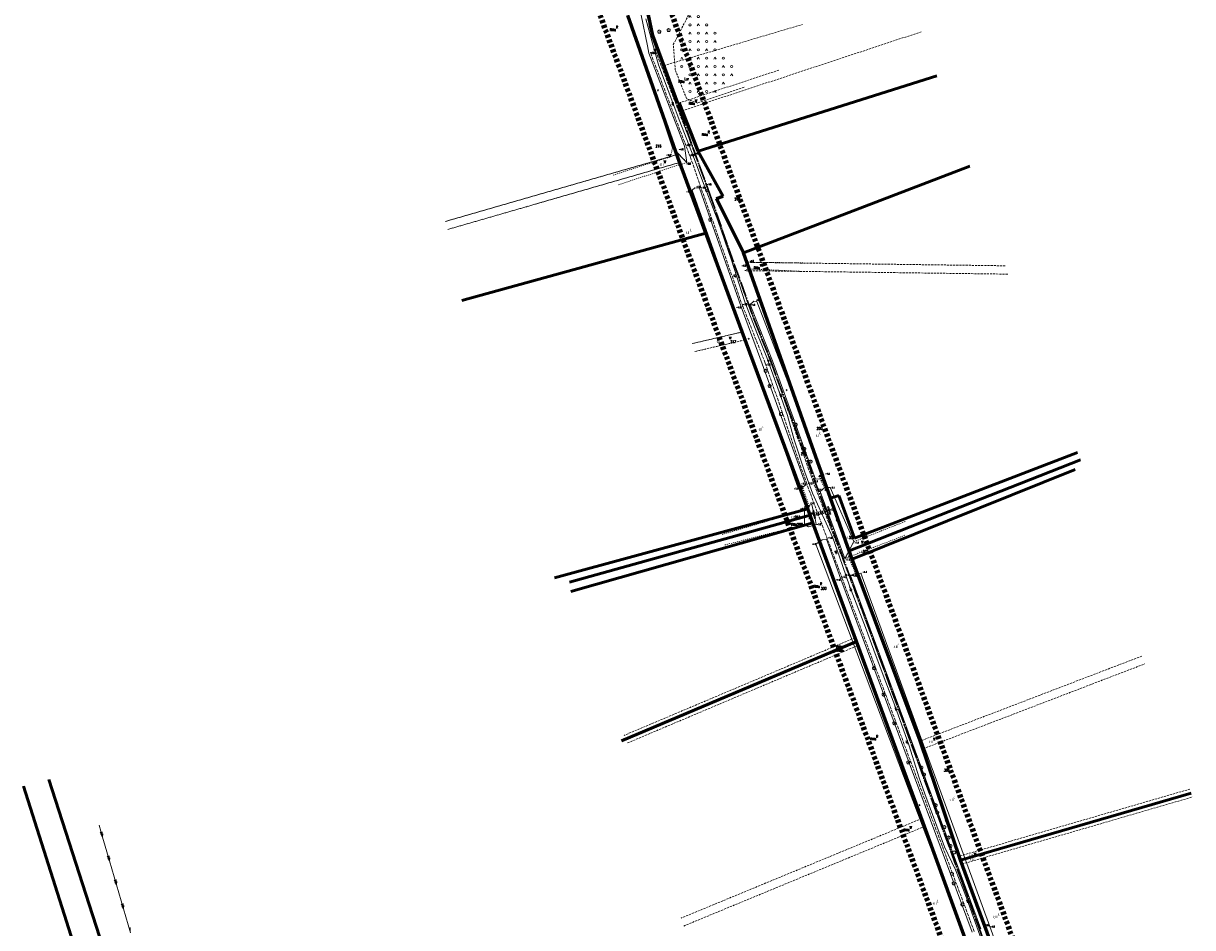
# Model space of a CAD drawing. Header units: metres. Extents: x 7389918 to 7395901, y 5992959 to 5996029.
# Tile 65 of 66: x 7395316 to 7395878, y 5994947 to 5995382. Entities that reach past the tile are written whole.
import ezdxf
from ezdxf.enums import TextEntityAlignment as Align

# ---------------------------------------------------------------- set-up
doc = ezdxf.new("R2010")
doc.units = ezdxf.units.M
doc.header["$MEASUREMENT"] = 0
for name, pattern in [('1', [0]), ('2', [1.5, 1, -0.5]), ('2_OTKJ', [2, 1.5, -0.5]), ('2_OTKR', [0]), ('2_OTKZ_B', [1, 0.5, -0.5]), ('2_OTWM', [1, 0.5, -0.5]), ('2_OTZZ', [1.5, 1, -0.5]), ('4', [2.5, 1.5, -1]), ('4_SUEP_A', [0]), ('4_SUTP_A', [0]), ('ACAD_ISO04W100', [30, 24, -3, 0, -3])]:
    doc.linetypes.add(name, pattern=pattern)
doc.layers.get('0').update_dxf_attribs({"color": 250, "linetype": 'CONTINUOUS', "lineweight": 100})
for name, color, linetype, lineweight in [('# Orlen Projekt - granice nieustalone do ustalenia', 6, 'CONTINUOUS', 100), ('# projektowana LNSN', 10, 'CONTINUOUS', 30), ('Dzialki', 7, '1', 18), ('GRANICE_ZLE_L_0', 2, '1', 50), ('Numery_dzialek', 7, 'CONTINUOUS', 13), ('OTD_L_12', 7, 'CONTINUOUS', 18), ('OTK_E_T_0', 7, 'CONTINUOUS', 0), ('OTK_E_T_4', 7, 'CONTINUOUS', 0), ('OTK_L_0', 7, '2_OTKJ', 18), ('OTK_L_5', 7, 'CONTINUOUS', 18), ('OTK_L_8', 7, 'CONTINUOUS', 35), ('OTR_T_0', 7, 'CONTINUOUS', 18), ('OTR_T_1', 7, 'CONTINUOUS', 18), ('OTW_L_3', 7, 'CONTINUOUS', 18), ('OTZ_L_0', 7, '2_OTZZ', 18), ('SUEP_L_0', 1, '4_SUEP_A', 18)]:
    doc.layers.add(name, color=color, linetype=linetype, lineweight=lineweight)
for name, color, linetype, lineweight, true_color in [('Kontury', 7, '2', 18, 0x008000), ('Numery_konturow', 7, 'CONTINUOUS', 13, 0x008000), ('Numery_uzytkow', 7, 'CONTINUOUS', 13, 0x008000), ('OTZ_T_0', 7, 'CONTINUOUS', 18, 0x008000), ('SUTP_L_0', 7, '4_SUTP_A', 18, 0xff9100), ('SUTR_T_0', 7, 'CONTINUOUS', 18, 0xff9100), ('Uzytki', 7, '2', 18, 0x008000), ('ZAKRES_L_0', 7, '4', 100, 0x008080)]:
    doc.layers.add(name, color=color, linetype=linetype, lineweight=lineweight, true_color=true_color)
doc.styles.get("Standard").update_dxf_attribs({"font": 'Simplex.SHX', "width": 0.75})

# ---------------------------------------------------------------- blocks, each defined once
blk = doc.blocks.new('2_OTRS')
at = {"linetype": 'Continuous'}
blk.add_circle((0, 0), 0.045, dxfattribs=at)
blk = doc.blocks.new('2_OTRN')
at = {"linetype": 'Continuous'}
blk.add_circle((0, 0), 0.045, dxfattribs=at)
blk = doc.blocks.new('2_OTZZ')
at = {"linetype": 'Continuous'}
for p, q in [((-2, 2.5), (-2.5, 1.5)), ((-1.5, 1.5), (-2, 2.5)), ((2, -1.5), (1.5, -2.5)), ((2.5, -2.5), (2, -1.5))]:
    blk.add_line(p, q, dxfattribs=at)
for centre in [(2, 2), (-2, -2)]:
    blk.add_circle(centre, 0.5, dxfattribs=at)
blk = doc.blocks.new('2_OTZL')
at = {"linetype": 'Continuous'}
blk.add_circle((0, 0), 0.045, dxfattribs=at)
for centre, start, end in [((-0.36, 0.12), 102.1445, 221.86), ((0, 0.38), 30.1401, 149.8599), ((0.36, 0.12), 318.14, 77.8555), ((-0.22, -0.3), 174.1482, 293.8542), ((0.22, -0.3), 246.1458, 5.8518)]:
    blk.add_arc(centre, 0.375, start, end, dxfattribs=at)
blk = doc.blocks.new('4_SUPS')
at = {"linetype": 'Continuous'}
blk.add_circle((0, 0), 0.0625, dxfattribs=at)

msp = doc.modelspace()

# ---------------------------------------------------------------- linework, layer by layer
at = {"layer": '# Orlen Projekt - granice nieustalone do ustalenia', "linetype": '1', "lineweight": 60}
for p, q in [((7395618.23, 5995375.89), (7395615.42, 5995388.81)), ((7395630.17, 5995317.2), (7395606.19, 5995385.52)), ((7395630.18, 5995343.13), (7395618.23, 5995375.89)), ((7395630.93, 5995343.4), (7395630.18, 5995343.13)), ((7395639.99, 5995320.22), (7395630.93, 5995343.4)), ((7395643.63, 5995280.82), (7395630.17, 5995317.2)), ((7395652.08, 5995298.59), (7395639.99, 5995320.22)), ((7395648.9, 5995297.41), (7395652.08, 5995298.59)), ((7395661.78, 5995271.25), (7395648.9, 5995297.41)), ((7395661.21, 5995233.27), (7395643.63, 5995280.82)), ((7395703.63, 5995153.29), (7395661.78, 5995271.25)), ((7395692.66, 5995148.22), (7395661.21, 5995233.27)), ((7395712.61, 5995127.98), (7395703.63, 5995153.29)), ((7395693.81, 5995145.13), (7395692.66, 5995148.22)), ((7395695.15, 5995141.45), (7395693.81, 5995145.13)), ((7395716.12, 5995084.36), (7395695.15, 5995141.45)), ((7395714.08, 5995124.04), (7395712.61, 5995127.98)), ((7395746.8, 5995036.59), (7395714.08, 5995124.04)), ((7395748.15, 5994997.29), (7395716.12, 5995084.36)), ((7395766.05, 5994979.26), (7395746.8, 5995036.59)), ((7395773.94, 5994926.25), (7395748.15, 5994997.29)), ((7395825.02, 5994820.7), (7395766.05, 5994979.26))]:
    msp.add_line(p, q, dxfattribs=at)
at = {"layer": '# projektowana LNSN', "linetype": 'ACAD_ISO04W100', "ltscale": 0.3}
msp.add_lwpolyline([(7395614.64, 5995389.35), (7395617.75, 5995375.75), (7395617.75, 5995375.75), (7395617.75, 5995375.75), (7395617.75, 5995375.75), (7395617.75, 5995375.75), (7395617.75, 5995375.75), (7395617.75, 5995375.75), (7395629.89, 5995342.48), (7395631.3, 5995339.1), (7395645.63, 5995299.36), (7395657.35, 5995265.71), (7395667.24, 5995238.46), (7395674.9, 5995219.21), (7395682.97, 5995197.21), (7395682.97, 5995197.21), (7395767.08, 5994968.26), (7395767.08, 5994968.26), (7395767.08, 5994968.26), (7395767.08, 5994968.26), (7395767.08, 5994968.26), (7395774.93, 5994947), (7395774.93, 5994947), (7395774.93, 5994947), (7395798.77, 5994880.94)], dxfattribs=at)
at = {"layer": 'Dzialki'}
for p, q in [((7395615.42, 5995388.81), (7395618.23, 5995375.89)), ((7395630.17, 5995317.2), (7395606.19, 5995385.52)), ((7395618.23, 5995375.89), (7395630.18, 5995343.13)), ((7395754.78, 5995356.39), (7395639.99, 5995320.22)), ((7395630.18, 5995343.13), (7395630.93, 5995343.4)), ((7395630.93, 5995343.4), (7395639.99, 5995320.22)), ((7395643.63, 5995280.82), (7395630.17, 5995317.2)), ((7395639.99, 5995320.22), (7395652.08, 5995298.59)), ((7395661.78, 5995271.25), (7395770.52, 5995312.92)), ((7395652.08, 5995298.59), (7395648.9, 5995297.41)), ((7395648.9, 5995297.41), (7395661.78, 5995271.25)), ((7395643.63, 5995280.82), (7395526.47, 5995248.46)), ((7395661.21, 5995233.27), (7395643.63, 5995280.82)), ((7395661.78, 5995271.25), (7395703.63, 5995153.29)), ((7395692.66, 5995148.22), (7395661.21, 5995233.27)), ((7395822.38, 5995175.35), (7395715.08, 5995134.04)), ((7395712.61, 5995127.98), (7395823.79, 5995171.85)), ((7395821.18, 5995167.08), (7395714.08, 5995124.04)), ((7395707.63, 5995154.6), (7395703.63, 5995153.29)), ((7395703.63, 5995153.29), (7395712.61, 5995127.98)), ((7395715.08, 5995134.04), (7395707.63, 5995154.6)), ((7395570.93, 5995115.06), (7395692.66, 5995148.22)), ((7395693.81, 5995145.13), (7395692.66, 5995148.22)), ((7395693.81, 5995145.13), (7395578.14, 5995112.88)), ((7395695.15, 5995141.45), (7395578.76, 5995108.49)), ((7395695.15, 5995141.45), (7395693.81, 5995145.13)), ((7395716.12, 5995084.36), (7395695.15, 5995141.45)), ((7395712.61, 5995127.98), (7395714.08, 5995124.04)), ((7395714.08, 5995124.04), (7395746.8, 5995036.59)), ((7395603.23, 5995036.6), (7395716.12, 5995084.36)), ((7395748.15, 5994997.29), (7395716.12, 5995084.36)), ((7395746.8, 5995036.59), (7395766.05, 5994979.26)), ((7395327.93, 5995017.98), (7395426.1, 5994713.39)), ((7395412.65, 5994709.82), (7395315.66, 5995014.84)), ((7395766.05, 5994979.26), (7395877, 5995011.53)), ((7395773.94, 5994926.25), (7395748.15, 5994997.29)), ((7395766.05, 5994979.26), (7395825.02, 5994820.7))]:
    msp.add_line(p, q, dxfattribs=at)
at = {"layer": 'GRANICE_ZLE_L_0'}
for p, q in [((7395639.99, 5995320.22), (7395754.78, 5995356.39)), ((7395661.78, 5995271.25), (7395770.52, 5995312.92)), ((7395643.63, 5995280.82), (7395526.47, 5995248.46)), ((7395715.08, 5995134.04), (7395822.38, 5995175.35)), ((7395823.79, 5995171.85), (7395712.61, 5995127.98)), ((7395714.08, 5995124.04), (7395821.18, 5995167.08)), ((7395703.63, 5995153.29), (7395707.63, 5995154.6)), ((7395707.63, 5995154.6), (7395715.08, 5995134.04)), ((7395692.66, 5995148.22), (7395570.93, 5995115.06)), ((7395578.14, 5995112.88), (7395693.81, 5995145.13)), ((7395695.15, 5995141.45), (7395578.76, 5995108.49)), ((7395716.12, 5995084.36), (7395603.23, 5995036.6)), ((7395327.93, 5995017.98), (7395426.1, 5994713.39)), ((7395412.65, 5994709.82), (7395315.66, 5995014.84)), ((7395766.05, 5994979.26), (7395877, 5995011.53))]:
    msp.add_line(p, q, dxfattribs=at)
at = {"layer": 'Kontury'}
for p, q in [((7395606.19, 5995385.52), (7395629.7, 5995318.53)), ((7395623.54, 5995361.34), (7395690.19, 5995381.16)), ((7395632.38, 5995339.68), (7395747.56, 5995377.71)), ((7395630.18, 5995343.13), (7395623.54, 5995361.34)), ((7395678.84, 5995359.22), (7395630.93, 5995343.4)), ((7395630.93, 5995343.4), (7395630.18, 5995343.13)), ((7395632.38, 5995339.68), (7395630.93, 5995343.4)), ((7395639.99, 5995320.22), (7395632.38, 5995339.68)), ((7395629.7, 5995318.53), (7395518.61, 5995286.43)), ((7395519.72, 5995282.58), (7395631.07, 5995314.76)), ((7395629.7, 5995318.53), (7395630.17, 5995317.2)), ((7395630.17, 5995317.2), (7395631.07, 5995314.76)), ((7395631.07, 5995314.76), (7395643.63, 5995280.82)), ((7395652.08, 5995298.59), (7395639.99, 5995320.22)), ((7395648.9, 5995297.41), (7395652.08, 5995298.59)), ((7395661.78, 5995271.25), (7395648.9, 5995297.41)), ((7395643.63, 5995280.82), (7395661.21, 5995233.27)), ((7395663.37, 5995266.76), (7395661.78, 5995271.25)), ((7395787.58, 5995265.09), (7395663.37, 5995266.76)), ((7395664.8, 5995262.73), (7395663.37, 5995266.76)), ((7395664.8, 5995262.73), (7395789.02, 5995261.07)), ((7395703.63, 5995153.29), (7395664.8, 5995262.73)), ((7395637.19, 5995227.68), (7395661.21, 5995233.27)), ((7395661.21, 5995233.27), (7395662.61, 5995229.48)), ((7395662.61, 5995229.48), (7395638.35, 5995223.84)), ((7395662.61, 5995229.48), (7395692.66, 5995148.22)), ((7395714.08, 5995124.04), (7395821.18, 5995167.08)), ((7395775.9, 5995157.46), (7395715.08, 5995134.04)), ((7395707.63, 5995154.6), (7395703.63, 5995153.29)), ((7395712.61, 5995127.98), (7395703.63, 5995153.29)), ((7395715.08, 5995134.04), (7395707.63, 5995154.6)), ((7395712.61, 5995127.98), (7395777.29, 5995153.5)), ((7395573.07, 5995115.64), (7395692.66, 5995148.22)), ((7395692.66, 5995148.22), (7395693.81, 5995145.13)), ((7395578.14, 5995112.88), (7395693.81, 5995145.13)), ((7395580.7, 5995109.04), (7395695.15, 5995141.45)), ((7395693.81, 5995145.13), (7395695.15, 5995141.45)), ((7395695.15, 5995141.45), (7395715.43, 5995086.24)), ((7395714.08, 5995124.04), (7395712.61, 5995127.98)), ((7395746.8, 5995036.59), (7395714.08, 5995124.04)), ((7395716.12, 5995084.36), (7395603.23, 5995036.6)), ((7395715.43, 5995086.24), (7395604.43, 5995039.28)), ((7395715.43, 5995086.24), (7395716.12, 5995084.36)), ((7395716.12, 5995084.36), (7395716.81, 5995082.48)), ((7395606.12, 5995035.65), (7395716.81, 5995082.48)), ((7395716.81, 5995082.48), (7395747.43, 5994999.25)), ((7395853.35, 5995077.43), (7395746.8, 5995036.59)), ((7395748.07, 5995032.8), (7395854.7, 5995073.67)), ((7395748.07, 5995032.8), (7395746.8, 5995036.59)), ((7395765.41, 5994981.16), (7395748.07, 5995032.8)), ((7395876.32, 5995013.42), (7395765.41, 5994981.16)), ((7395766.05, 5994979.26), (7395877, 5995011.53)), ((7395766.75, 5994977.38), (7395877.68, 5995009.65)), ((7395747.43, 5994999.25), (7395631.88, 5994951.44)), ((7395633.06, 5994947.6), (7395748.81, 5994995.48)), ((7395747.43, 5994999.25), (7395748.15, 5994997.29)), ((7395748.15, 5994997.29), (7395748.81, 5994995.48)), ((7395748.81, 5994995.48), (7395773.44, 5994927.63)), ((7395766.05, 5994979.26), (7395765.41, 5994981.16)), ((7395766.75, 5994977.38), (7395766.05, 5994979.26)), ((7395787.95, 5994920.38), (7395766.75, 5994977.38))]:
    msp.add_line(p, q, dxfattribs=at)
at = {"layer": 'OTD_L_12'}
for p, q in [((7395695.6, 5995147.42), (7395695.12, 5995147.3)), ((7395695.12, 5995147.3), (7395696, 5995143.57)), ((7395695.6, 5995147.42), (7395696.48, 5995143.69)), ((7395702.66, 5995149.26), (7395702.18, 5995149.12)), ((7395702.18, 5995149.12), (7395703.23, 5995145.47)), ((7395702.6, 5995147.66), (7395703.19, 5995147.43)), ((7395702.66, 5995149.26), (7395703.71, 5995145.61)), ((7395702.7, 5995147.3), (7395703.29, 5995147.07)), ((7395695.47, 5995145.81), (7395696.04, 5995145.55)), ((7395695.56, 5995145.44), (7395696.13, 5995145.18)), ((7395696.48, 5995143.69), (7395696, 5995143.57)), ((7395703.71, 5995145.61), (7395703.23, 5995145.47))]:
    msp.add_line(p, q, dxfattribs=at)
at = {"layer": 'OTK_L_0', "linetype": '2_OTKJ'}
for p, q in [((7395617.07, 5995367.58), (7395619.58, 5995368.33)), ((7395636.25, 5995317.3), (7395617.07, 5995367.58)), ((7395619.58, 5995368.33), (7395638.72, 5995318.34)), ((7395641.32, 5995302.75), (7395636.25, 5995317.3)), ((7395638.72, 5995318.34), (7395643.95, 5995304.19)), ((7395643.95, 5995304.19), (7395664.06, 5995246.44)), ((7395661.42, 5995245.61), (7395641.32, 5995302.75)), ((7395672.29, 5995218.25), (7395661.42, 5995245.61)), ((7395664.06, 5995246.44), (7395674.9, 5995219.21)), ((7395674.9, 5995219.21), (7395695.11, 5995161.64)), ((7395692.19, 5995160.22), (7395672.29, 5995218.25)), ((7395709.22, 5995114.78), (7395692.19, 5995160.22)), ((7395695.11, 5995161.64), (7395712.57, 5995115.96)), ((7395772.7, 5994945.02), (7395709.22, 5995114.78)), ((7395712.57, 5995115.96), (7395775.31, 5994945.96))]:
    msp.add_line(p, q, dxfattribs=at)
at = {"layer": 'OTK_L_5', "linetype": '2_OTKR'}
for p, q in [((7395627.67, 5995321.89), (7395607.21, 5995383.09)), ((7395612.65, 5995385.6), (7395615.7, 5995370.79)), ((7395615.7, 5995370.79), (7395616.28, 5995367.33)), ((7395616.28, 5995367.33), (7395633.47, 5995322.54)), ((7395634.49, 5995314.8), (7395627.67, 5995321.89)), ((7395633.47, 5995322.54), (7395634.49, 5995314.8)), ((7395637.12, 5995301.53), (7395638.42, 5995302.5)), ((7395688.14, 5995158.19), (7395637.12, 5995301.53)), ((7395638.42, 5995302.5), (7395640.68, 5995302.41)), ((7395640.68, 5995302.41), (7395660.66, 5995245.39)), ((7395664.99, 5995246.43), (7395666.73, 5995248.13)), ((7395666.73, 5995248.13), (7395668.19, 5995247.89)), ((7395668.19, 5995247.89), (7395700.4, 5995164.41)), ((7395660.66, 5995245.39), (7395670.85, 5995217.91)), ((7395675.68, 5995219.43), (7395664.99, 5995246.43)), ((7395686.91, 5995188.65), (7395675.68, 5995219.43)), ((7395670.85, 5995217.91), (7395691.8, 5995159.69)), ((7395691.05, 5995176.97), (7395686.91, 5995188.65)), ((7395696.4, 5995162.52), (7395691.05, 5995176.97)), ((7395700.4, 5995164.41), (7395698.86, 5995162.59)), ((7395689.92, 5995158.26), (7395688.14, 5995158.19)), ((7395691.8, 5995159.69), (7395689.92, 5995158.26)), ((7395698.86, 5995162.59), (7395696.4, 5995162.52)), ((7395698.6, 5995156.59), (7395700.83, 5995158.54)), ((7395700.83, 5995158.54), (7395703.41, 5995158.49)), ((7395703.41, 5995158.49), (7395714.86, 5995132.43)), ((7395710.56, 5995124.32), (7395698.6, 5995156.59)), ((7395691.12, 5995147.6), (7395691.36, 5995149.44)), ((7395691.15, 5995140.65), (7395691.12, 5995147.6)), ((7395691.36, 5995149.44), (7395694.6, 5995150.27)), ((7395694.6, 5995150.27), (7395695.36, 5995147.36)), ((7395695.36, 5995147.36), (7395696.24, 5995143.63)), ((7395693.02, 5995139.56), (7395691.15, 5995140.65)), ((7395696.71, 5995140.69), (7395693.02, 5995139.56)), ((7395696.24, 5995143.63), (7395696.71, 5995140.69)), ((7395696.55, 5995131.2), (7395699.55, 5995133.27)), ((7395767.46, 5994944.06), (7395696.55, 5995131.2)), ((7395699.55, 5995133.27), (7395701.7, 5995133.64)), ((7395701.7, 5995133.64), (7395708.63, 5995114.46)), ((7395714.86, 5995132.43), (7395710.56, 5995124.32)), ((7395708.63, 5995114.46), (7395771.76, 5994944.6)), ((7395713.3, 5995116.23), (7395715.46, 5995117.07)), ((7395775.87, 5994946.2), (7395713.3, 5995116.23)), ((7395715.46, 5995117.07), (7395718.27, 5995117.22)), ((7395718.27, 5995117.22), (7395780.13, 5994947.34)), ((7395780.13, 5994947.34), (7395805.05, 5994879.51))]:
    msp.add_line(p, q, dxfattribs=at)
at = {"layer": 'OTK_L_8', "linetype": '2_OTKJ'}
for p, q in [((7395697.98, 5995164.14), (7395698.44, 5995163.96)), ((7395698.62, 5995164.42), (7395698.44, 5995163.96)), ((7395698.44, 5995163.96), (7395698.63, 5995163.52)), ((7395698.82, 5995163.07), (7395699.01, 5995162.63)), ((7395689.2, 5995159.24), (7395689.65, 5995159.03)), ((7395689.86, 5995159.48), (7395689.65, 5995159.03)), ((7395689.65, 5995159.03), (7395689.81, 5995158.58)), ((7395689.98, 5995158.12), (7395690.14, 5995157.67)), ((7395699.2, 5995162.19), (7395699.39, 5995161.74)), ((7395699.58, 5995161.3), (7395699.77, 5995160.85)), ((7395699.96, 5995160.41), (7395700.15, 5995159.97)), ((7395700.34, 5995159.52), (7395700.53, 5995159.08)), ((7395700.72, 5995158.64), (7395700.91, 5995158.19)), ((7395701.1, 5995157.75), (7395701.3, 5995157.29)), ((7395701.3, 5995157.29), (7395701.12, 5995156.83)), ((7395701.3, 5995157.29), (7395701.76, 5995157.11)), ((7395690.3, 5995157.21), (7395690.47, 5995156.76)), ((7395690.63, 5995156.3), (7395690.79, 5995155.85)), ((7395690.96, 5995155.39), (7395691.12, 5995154.94)), ((7395691.29, 5995154.49), (7395691.45, 5995154.03)), ((7395691.61, 5995153.58), (7395691.78, 5995153.12)), ((7395691.94, 5995152.67), (7395692.1, 5995152.21)), ((7395692.27, 5995151.76), (7395692.43, 5995151.3)), ((7395692.59, 5995150.85), (7395692.76, 5995150.39)), ((7395693.09, 5995149.47), (7395692.88, 5995149.02)), ((7395692.92, 5995149.94), (7395693.09, 5995149.47)), ((7395693.09, 5995149.47), (7395693.54, 5995149.26)), ((7395712.66, 5995125.38), (7395712.21, 5995125.58)), ((7395712.66, 5995125.38), (7395712.86, 5995125.83)), ((7395712.84, 5995124.91), (7395712.66, 5995125.38)), ((7395713.19, 5995124.02), (7395713.01, 5995124.47)), ((7395713.53, 5995123.12), (7395713.36, 5995123.57)), ((7395713.88, 5995122.23), (7395713.71, 5995122.68)), ((7395714.22, 5995121.34), (7395714.05, 5995121.78)), ((7395714.57, 5995120.44), (7395714.4, 5995120.89)), ((7395714.92, 5995119.55), (7395714.74, 5995119.99)), ((7395715.26, 5995118.65), (7395715.09, 5995119.1)), ((7395715.61, 5995117.76), (7395715.44, 5995118.21)), ((7395715.95, 5995116.86), (7395715.78, 5995117.31)), ((7395716.1, 5995115.52), (7395716.3, 5995115.97)), ((7395716.3, 5995115.97), (7395716.13, 5995116.42)), ((7395716.75, 5995115.77), (7395716.3, 5995115.97))]:
    msp.add_line(p, q, dxfattribs=at)
at = {"layer": 'OTK_L_8', "linetype": '2_OTKZ_B'}
for p, q in [((7395695.58, 5995145.88), (7395702.98, 5995147.85)), ((7395703.23, 5995146.88), (7395695.84, 5995144.91)), ((7395702.98, 5995147.85), (7395703.23, 5995146.88)), ((7395695.84, 5995144.91), (7395695.58, 5995145.88))]:
    msp.add_line(p, q, dxfattribs=at)
at = {"layer": 'OTW_L_3', "linetype": '2_OTWM'}
for p, q in [((7395626.81, 5995317.53), (7395627.67, 5995321.89)), ((7395627.67, 5995321.89), (7395634.49, 5995314.8)), ((7395599.15, 5995308.75), (7395626.81, 5995317.53)), ((7395634.49, 5995314.8), (7395601.67, 5995304.06)), ((7395663.35, 5995265.17), (7395663.93, 5995266.78)), ((7395664.5, 5995263.58), (7395663.35, 5995265.17)), ((7395663.93, 5995266.78), (7395690.36, 5995266.47)), ((7395689.6, 5995262.39), (7395664.5, 5995263.58)), ((7395651.61, 5995135.9), (7395691.12, 5995147.6)), ((7395691.12, 5995147.6), (7395691.15, 5995140.65)), ((7395691.15, 5995140.65), (7395652.41, 5995130.72)), ((7395714.86, 5995132.43), (7395739.74, 5995142.21)), ((7395739.37, 5995135.51), (7395710.56, 5995124.32)), ((7395710.56, 5995124.32), (7395714.86, 5995132.43))]:
    msp.add_line(p, q, dxfattribs=at)
at = {"layer": 'OTZ_L_0', "linetype": '2_OTZZ'}
for p, q in [((7395628.07, 5995371.45), (7395641.79, 5995398.08)), ((7395629, 5995359.3), (7395628.07, 5995371.45)), ((7395634.4, 5995345.53), (7395629, 5995359.3)), ((7395662.1, 5995350.91), (7395639.64, 5995343.32)), ((7395639.64, 5995343.32), (7395634.4, 5995345.53))]:
    msp.add_line(p, q, dxfattribs=at)
at = {"layer": 'SUEP_L_0', "linetype": '4_SUEP_A'}
for p, q in [((7395352.07, 5994996.15), (7395353.75, 5994990.39)), ((7395353.47, 5994991.35), (7395352.57, 5994992.65)), ((7395353.75, 5994990.39), (7395352.85, 5994991.69)), ((7395353.53, 5994992.93), (7395353.47, 5994991.35)), ((7395353.81, 5994991.97), (7395353.75, 5994990.39)), ((7395353.75, 5994990.39), (7395357.12, 5994978.87)), ((7395356.83, 5994979.83), (7395355.93, 5994981.13)), ((7395357.12, 5994978.87), (7395356.21, 5994980.17)), ((7395356.89, 5994981.41), (7395356.83, 5994979.83)), ((7395357.17, 5994980.45), (7395357.12, 5994978.87)), ((7395357.12, 5994978.87), (7395360.48, 5994967.35)), ((7395360.2, 5994968.31), (7395359.3, 5994969.61)), ((7395360.48, 5994967.35), (7395359.58, 5994968.65)), ((7395360.26, 5994969.89), (7395360.2, 5994968.31)), ((7395360.54, 5994968.93), (7395360.48, 5994967.35)), ((7395360.48, 5994967.35), (7395363.84, 5994955.84)), ((7395363.56, 5994956.8), (7395362.66, 5994958.09)), ((7395363.84, 5994955.84), (7395362.94, 5994957.13)), ((7395363.62, 5994958.38), (7395363.56, 5994956.8)), ((7395363.9, 5994957.42), (7395363.84, 5994955.84)), ((7395363.84, 5994955.84), (7395367.21, 5994944.32)), ((7395366.99, 5994946.86), (7395366.93, 5994945.28))]:
    msp.add_line(p, q, dxfattribs=at)
at = {"layer": 'SUTP_L_0', "linetype": '4_SUTP_A'}
for p, q in [((7395614.82, 5995383.82), (7395617.25, 5995375.04)), ((7395617.25, 5995375.04), (7395621, 5995361.72)), ((7395621, 5995361.72), (7395625.62, 5995349.44)), ((7395625.62, 5995349.44), (7395631.16, 5995334.54)), ((7395631.16, 5995334.54), (7395637.64, 5995317.99)), ((7395637.64, 5995317.99), (7395643.08, 5995303.37)), ((7395643.08, 5995303.37), (7395649.44, 5995286.86)), ((7395649.44, 5995286.86), (7395655.98, 5995267.72)), ((7395655.98, 5995267.72), (7395662.39, 5995247.7)), ((7395662.39, 5995247.7), (7395668.2, 5995232.8)), ((7395668.2, 5995232.8), (7395673.01, 5995221.04)), ((7395673.01, 5995221.04), (7395679.02, 5995204.42)), ((7395679.02, 5995204.42), (7395683.02, 5995193.06)), ((7395683.02, 5995193.06), (7395686.11, 5995181.4)), ((7395686.11, 5995181.4), (7395691.28, 5995165.88)), ((7395691.28, 5995165.88), (7395695.02, 5995155.73)), ((7395695.02, 5995155.73), (7395704.78, 5995134.28)), ((7395704.78, 5995134.28), (7395708.01, 5995125.1)), ((7395708.01, 5995125.1), (7395712.76, 5995111.15)), ((7395712.76, 5995111.15), (7395720.39, 5995091.07)), ((7395720.39, 5995091.07), (7395724.46, 5995080.26)), ((7395724.46, 5995080.26), (7395729.49, 5995066.9)), ((7395729.49, 5995066.9), (7395734.49, 5995053.67)), ((7395734.49, 5995053.67), (7395741.27, 5995034.78)), ((7395741.27, 5995034.78), (7395746.28, 5995018.93)), ((7395746.28, 5995018.93), (7395749.04, 5995011.09)), ((7395749.04, 5995011.09), (7395758.49, 5994985.65)), ((7395758.49, 5994985.65), (7395763.71, 5994974.54)), ((7395763.71, 5994974.54), (7395769.06, 5994961.1)), ((7395769.06, 5994961.1), (7395776.39, 5994940.48))]:
    msp.add_line(p, q, dxfattribs=at)
at = {"layer": 'Uzytki'}
for p, q in [((7395618.23, 5995375.89), (7395615.42, 5995388.81)), ((7395606.19, 5995385.52), (7395629.7, 5995318.53)), ((7395623.54, 5995361.34), (7395690.19, 5995381.16)), ((7395632.38, 5995339.68), (7395747.56, 5995377.71)), ((7395623.54, 5995361.34), (7395618.23, 5995375.89)), ((7395630.18, 5995343.13), (7395623.54, 5995361.34)), ((7395678.84, 5995359.22), (7395630.93, 5995343.4)), ((7395630.93, 5995343.4), (7395630.18, 5995343.13)), ((7395630.93, 5995343.4), (7395632.38, 5995339.68)), ((7395639.99, 5995320.22), (7395632.38, 5995339.68)), ((7395518.61, 5995286.43), (7395629.7, 5995318.53)), ((7395631.07, 5995314.76), (7395519.72, 5995282.58)), ((7395629.7, 5995318.53), (7395630.17, 5995317.2)), ((7395630.17, 5995317.2), (7395631.07, 5995314.76)), ((7395643.63, 5995280.82), (7395631.07, 5995314.76)), ((7395652.08, 5995298.59), (7395639.99, 5995320.22)), ((7395648.9, 5995297.41), (7395652.08, 5995298.59)), ((7395661.78, 5995271.25), (7395648.9, 5995297.41)), ((7395661.21, 5995233.27), (7395643.63, 5995280.82)), ((7395663.37, 5995266.76), (7395661.78, 5995271.25)), ((7395787.58, 5995265.09), (7395663.37, 5995266.76)), ((7395663.37, 5995266.76), (7395664.8, 5995262.73)), ((7395664.8, 5995262.73), (7395789.02, 5995261.07)), ((7395703.63, 5995153.29), (7395664.8, 5995262.73)), ((7395661.21, 5995233.27), (7395637.19, 5995227.68)), ((7395662.61, 5995229.48), (7395661.21, 5995233.27)), ((7395638.35, 5995223.84), (7395662.61, 5995229.48)), ((7395692.66, 5995148.22), (7395662.61, 5995229.48)), ((7395714.08, 5995124.04), (7395821.18, 5995167.08)), ((7395775.9, 5995157.46), (7395715.08, 5995134.04)), ((7395707.63, 5995154.6), (7395703.63, 5995153.29)), ((7395703.63, 5995153.29), (7395712.61, 5995127.98)), ((7395715.08, 5995134.04), (7395707.63, 5995154.6)), ((7395573.07, 5995115.64), (7395692.66, 5995148.22)), ((7395692.66, 5995148.22), (7395693.81, 5995145.13)), ((7395695.15, 5995141.45), (7395580.7, 5995109.04)), ((7395693.81, 5995145.13), (7395695.15, 5995141.45)), ((7395695.15, 5995141.45), (7395715.43, 5995086.24)), ((7395712.61, 5995127.98), (7395714.08, 5995124.04)), ((7395746.8, 5995036.59), (7395714.08, 5995124.04)), ((7395715.43, 5995086.24), (7395604.43, 5995039.28)), ((7395716.12, 5995084.36), (7395715.43, 5995086.24)), ((7395716.81, 5995082.48), (7395716.12, 5995084.36)), ((7395606.12, 5995035.65), (7395716.81, 5995082.48)), ((7395716.81, 5995082.48), (7395747.43, 5994999.25)), ((7395853.35, 5995077.43), (7395746.8, 5995036.59)), ((7395748.07, 5995032.8), (7395854.7, 5995073.67)), ((7395746.8, 5995036.59), (7395748.07, 5995032.8)), ((7395765.41, 5994981.16), (7395748.07, 5995032.8)), ((7395876.32, 5995013.42), (7395765.41, 5994981.16)), ((7395766.75, 5994977.38), (7395877.68, 5995009.65)), ((7395747.43, 5994999.25), (7395631.88, 5994951.44)), ((7395633.06, 5994947.6), (7395748.81, 5994995.48)), ((7395748.15, 5994997.29), (7395747.43, 5994999.25)), ((7395748.81, 5994995.48), (7395748.15, 5994997.29)), ((7395748.81, 5994995.48), (7395773.44, 5994927.63)), ((7395765.41, 5994981.16), (7395766.05, 5994979.26)), ((7395766.05, 5994979.26), (7395766.75, 5994977.38)), ((7395787.95, 5994920.38), (7395766.75, 5994977.38))]:
    msp.add_line(p, q, dxfattribs=at)
at = {"layer": 'ZAKRES_L_0', "linetype": '4'}
for p, q in [((7395802.34, 5994818.97), (7395540.39, 5995527.66)), ((7395577.94, 5995519.87), (7395843.71, 5994799.12))]:
    msp.add_line(p, q, dxfattribs=at)

# ---------------------------------------------------------------- block references
at = {"layer": 'OTR_T_0'}
for p in [(7395703.23, 5995147.3), (7395695.54, 5995145.4)]:
    msp.add_blockref('2_OTRS', p, dxfattribs=at)
at = {"layer": 'OTR_T_1'}
for p in [(7395617.07, 5995367.58), (7395619.58, 5995368.33), (7395630.59, 5995321.01), (7395633.47, 5995322.54), (7395626.81, 5995317.53), (7395634.49, 5995314.8), (7395636.25, 5995317.3), (7395638.72, 5995318.34), (7395643.95, 5995304.19), (7395637.12, 5995301.53), (7395640.68, 5995302.41), (7395641.32, 5995302.75), (7395663.35, 5995265.17), (7395663.93, 5995266.78), (7395664.5, 5995263.58), (7395668.19, 5995247.89), (7395660.66, 5995245.39), (7395661.42, 5995245.61), (7395664.99, 5995246.43), (7395674.9, 5995219.21), (7395672.29, 5995218.25), (7395700.4, 5995164.41), (7395688.14, 5995158.19), (7395691.8, 5995159.69), (7395692.19, 5995160.22), (7395695.11, 5995161.64), (7395703.41, 5995158.49), (7395698.6, 5995156.59), (7395691.12, 5995147.6), (7395694.6, 5995150.27), (7395696.71, 5995140.69), (7395696.55, 5995131.2), (7395701.7, 5995133.64), (7395714.86, 5995132.43), (7395710.56, 5995124.32), (7395708.63, 5995114.46), (7395709.22, 5995114.78), (7395712.57, 5995115.96), (7395713.3, 5995116.23), (7395718.27, 5995117.22), (7395778.3, 5994946.9), (7395780.13, 5994947.34)]:
    msp.add_blockref('2_OTRN', p, dxfattribs=at)
at = {"layer": 'OTZ_L_0'}
for p in [(7395638.1, 5995382.91), (7395638.1, 5995374.91), (7395642.1, 5995378.91), (7395646.1, 5995374.91), (7395634.1, 5995370.91), (7395642.1, 5995370.91), (7395634.1, 5995362.91), (7395638.1, 5995366.91), (7395642.1, 5995362.91), (7395646.1, 5995366.91), (7395650.1, 5995362.91), (7395638.1, 5995358.91), (7395646.1, 5995358.91), (7395654.1, 5995358.91), (7395642.1, 5995354.91), (7395650.1, 5995354.91), (7395638.1, 5995350.91), (7395646.1, 5995350.91)]:
    msp.add_blockref('2_OTZZ', p, dxfattribs=at)
at = {"layer": 'OTZ_T_0'}
for p in [(7395621.32, 5995377.63), (7395625.79, 5995378.41), (7395645.87, 5995287.2), (7395672.4, 5995214.56), (7395674.34, 5995207.3), (7395679.9, 5995193.77), (7395686.91, 5995188.65), (7395691.05, 5995176.97), (7395694.04, 5995170.94), (7395724.54, 5995071.56), (7395729.12, 5995058.87), (7395734.26, 5995045.08), (7395741.05, 5995026.26), (7395747.33, 5995023.72), (7395748.55, 5995020.42), (7395754.14, 5995005.68), (7395754.94, 5995002.08), (7395758.34, 5994995.14), (7395760.38, 5994990.13), (7395761.29, 5994986.03), (7395763.06, 5994982.96), (7395761.97, 5994972.67), (7395762.89, 5994968.11), (7395767.05, 5994957.94)]:
    msp.add_blockref('2_OTZL', p, dxfattribs=at)
at = {"layer": 'SUTR_T_0'}
for p in [(7395643.08, 5995303.37), (7395679.02, 5995204.42), (7395712.76, 5995111.15), (7395734.49, 5995053.67), (7395769.06, 5994961.1)]:
    msp.add_blockref('4_SUPS', p, dxfattribs=at)

# ---------------------------------------------------------------- texts
at = {"layer": 'Numery_dzialek', "width": 0.7}
for s, p in [('216', (7395619.56, 5995323.28)), ('249', (7395657.43, 5995297.8)), ('217', (7395655.52, 5995229.15)), ('250', (7395696.99, 5995187.5)), ('218', (7395689.4, 5995175.26)), ('293', (7395686.32, 5995144.77)), ('296', (7395687.58, 5995141.35)), ('301', (7395712.37, 5995135.03)), ('302', (7395719.03, 5995128.27)), ('300', (7395698.93, 5995110.55)), ('305', (7395758.11, 5995023.16))]:
    msp.add_text(s, height=1.25, dxfattribs=at).set_placement(p, align=Align.TOP_LEFT)
at = {"layer": 'Numery_konturow', "width": 0.7}
for s, p in [('RIIIa', (7395600.53, 5995379.24)), ('RIIIa', (7395633.45, 5995354.33)), ('RIIIa', (7395638.45, 5995343.78)), ('RIIIa', (7395644.71, 5995328.78)), ('ŁIII', (7395623.47, 5995314.46)), ('ŁIII', (7395636.1, 5995281.63)), ('RIIIa', (7395669.68, 5995264.67)), ('ŁII', (7395670.67, 5995187.09)), ('ŁII', (7395698.26, 5995184.02)), ('ŁII', (7395686.32, 5995144.77)), ('RIIIa', (7395687.58, 5995141.35)), ('ŁII', (7395712.37, 5995135.03)), ('ŁIII', (7395719.03, 5995128.27)), ('RIIIa', (7395698.58, 5995111.49)), ('RIIIa', (7395709.25, 5995082.54)), ('RIIIb', (7395709.94, 5995080.66)), ('ŁIII', (7395736.03, 5995082.51)), ('RIIIb', (7395725.62, 5995038.15)), ('ŁIII', (7395752.96, 5995036.81)), ('ŁIII', (7395762.77, 5995008.99)), ('RIIIb', (7395741.64, 5994994.38)), ('ŁIII', (7395772.24, 5994982.1)), ('ŁIV', (7395772.92, 5994980.22)), ('ŁIII', (7395754.7, 5994959.05)), ('ŁIV', (7395784.17, 5994952.57))]:
    msp.add_text(s, height=1.25, dxfattribs=at).set_placement(p, align=Align.TOP_RIGHT)
msp.add_text('ŁIII', height=1.25, dxfattribs=at).set_placement((7395649.9, 5995228.58), align=Align.MIDDLE)
at = {"layer": 'Numery_uzytkow', "width": 0.7}
for s, p in [('R', (7395600.53, 5995379.24)), ('Lzr', (7395633.45, 5995354.33)), ('W', (7395638.45, 5995343.78)), ('R', (7395644.71, 5995328.78)), ('W', (7395623.47, 5995314.46)), ('Ł', (7395636.1, 5995281.63)), ('W', (7395669.68, 5995264.67)), ('W', (7395654.9, 5995229.75)), ('Ł', (7395670.67, 5995187.09)), ('Ł', (7395698.26, 5995184.02)), ('W', (7395686.88, 5995143.36)), ('W', (7395718.37, 5995131.5)), ('R', (7395698.58, 5995111.49)), ('W', (7395709.59, 5995081.31)), ('Ł', (7395736.03, 5995082.51)), ('R', (7395725.62, 5995038.15)), ('W', (7395752.96, 5995036.81)), ('Ł', (7395762.77, 5995008.99)), ('W', (7395741.64, 5994994.38)), ('W', (7395772.59, 5994981.47)), ('Ł', (7395754.7, 5994959.05)), ('Ł', (7395784.17, 5994952.57))]:
    msp.add_text(s, height=1.25, dxfattribs=at).set_placement(p)
at = {"layer": 'OTK_E_T_0', "lineweight": 9, "width": 0.7}
for p in [(7395627.89, 5995342.91), (7395657.74, 5995260.1), (7395706.35, 5995127.26), (7395740.52, 5995035.98)]:
    msp.add_text('j.gr.', height=0.75, rotation=289.846, dxfattribs=at).set_placement(p, align=Align.MIDDLE)
at = {"layer": 'OTK_E_T_4', "lineweight": 9, "width": 0.7}
for rotation, p in [(289.9181, (7395620.85, 5995349.55)), (290.2229, (7395664.46, 5995229.93)), (293.3232, (7395682.7, 5995205.25)), (277.5336, (7395693.59, 5995143.7)), (291.5915, (7395706.73, 5995142.79)), (289.2639, (7395746.64, 5995005.58)), (294.5604, (7395759.17, 5994998.23))]:
    msp.add_text('w.', height=0.75, rotation=rotation, dxfattribs=at).set_placement(p, align=Align.MIDDLE)
at = {"layer": 'OTR_T_0', "lineweight": 9, "width": 0.7}
for s, p in [('-1.52', (7395692.84, 5995145.61)), ('-1.57', (7395703.19, 5995147.41))]:
    msp.add_text(s, height=0.75, dxfattribs=at).set_placement(p)
at = {"layer": 'OTR_T_1', "lineweight": 9, "width": 0.7}
for s, p in [('-0.6', (7395617.46, 5995366.99)), ('-0.4', (7395618.39, 5995368.59)), ('-1.9', (7395630.84, 5995320.74)), ('-0.9', (7395634.22, 5995322.79)), ('-1.0', (7395624.73, 5995317.9)), ('-0.8', (7395636.08, 5995318.01)), ('-0.8', (7395638.59, 5995318.72)), ('-0.9', (7395634.36, 5995313.81)), ('-1.0', (7395639.06, 5995302.72)), ('-1.0', (7395644.23, 5995303.86)), ('-1.4', (7395634.34, 5995300.38)), ('-1.0', (7395641.5, 5995302.25)), ('-1.6', (7395660.84, 5995264.76)), ('-1.9', (7395664.68, 5995267.03)), ('-1.6', (7395662.36, 5995262.5)), ('-1.9', (7395667.7, 5995248.19)), ('-1.6', (7395658.32, 5995244.64)), ('-1.5', (7395661.43, 5995246.18)), ('-1.5', (7395665.28, 5995245.92)), ('-1.4', (7395673.01, 5995219.02)), ('-1.3', (7395672.6, 5995217.18)), ('-1.5', (7395701.15, 5995164.66)), ('-1.4', (7395686.06, 5995157.57)), ('-1.4', (7395689.61, 5995159.98)), ('-1.3', (7395692.76, 5995160.05)), ('-1.1', (7395695.48, 5995161.05)), ('-1.4', (7395697.13, 5995157.03)), ('-1.4', (7395703.53, 5995157.98)), ('-1.5', (7395689.11, 5995147.84)), ('-1.3', (7395693.8, 5995150.55)), ('-1.0', (7395696.98, 5995140.43)), ('-1.0', (7395694.65, 5995130.86)), ('-1.0', (7395702.45, 5995133.89)), ('-1.4', (7395715.22, 5995131.58)), ('-1.1', (7395710.9, 5995123.37)), ('-1.1', (7395719.02, 5995117.47)), ('-1.5', (7395706.19, 5995113.69)), ('-1.3', (7395709.15, 5995115.06)), ('-1.1', (7395710.44, 5995115.99)), ('-1.3', (7395713.68, 5995115.77)), ('-2.5', (7395777.95, 5994947.61)), ('-1.6', (7395780.49, 5994946.94))]:
    msp.add_text(s, height=0.75, dxfattribs=at).set_placement(p)
at = {"layer": 'SUTR_T_0', "lineweight": 9, "width": 0.7}
for s, rotation, p in [('-1.7', 289.3123, (7395643.44, 5995302.55)), ('-2.0', 288.7363, (7395679.3, 5995204.02)), ('-1.8', 291.6, (7395712.81, 5995110.78)), ('-1.8', 292.4308, (7395734.57, 5995053.28)), ('-2.2', 291.1082, (7395769.11, 5994960.68))]:
    msp.add_text(s, height=0.75, rotation=rotation, dxfattribs=at).set_placement(p, align=Align.MIDDLE_LEFT)

doc.saveas('drawing.dxf')
